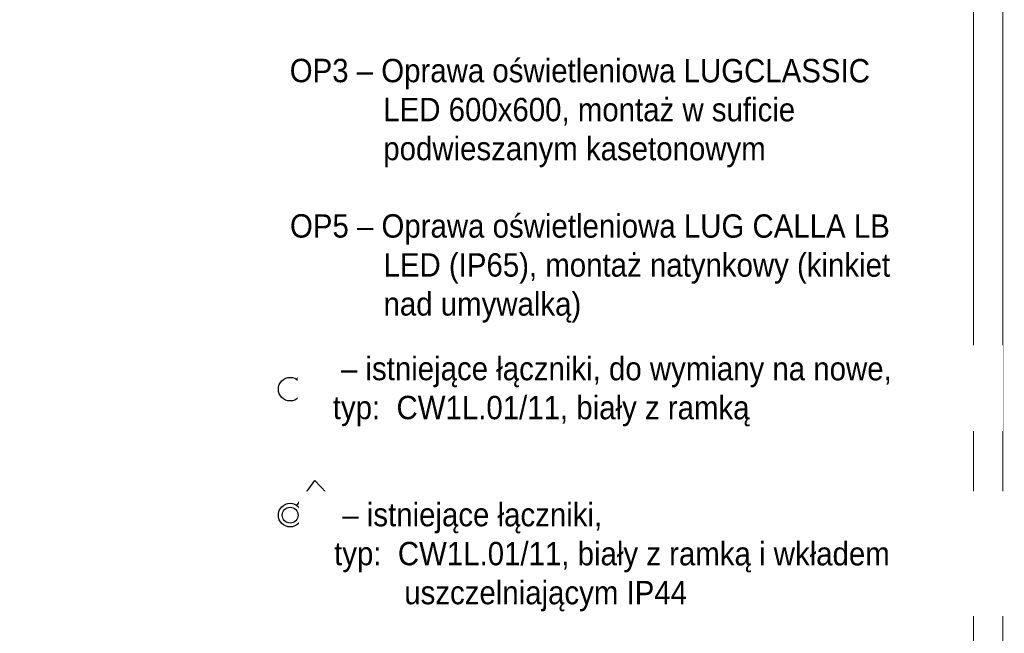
# Model space of a CAD drawing. Header units: centimetres. Extents: x 690840 to 714026, y 27673 to 40762.
# Tile 66 of 162: x 701064 to 701654, y 34009 to 34376. Entities that reach past the tile are written whole.
import ezdxf

# ---------------------------------------------------------------- set-up
doc = ezdxf.new("R2010")
doc.units = ezdxf.units.CM
doc.layers.add('Obrys powierzchni', color=50, linetype='Continuous', lineweight=9, plot=False)
doc.layers.add('Opis', color=102, linetype='Continuous', lineweight=9)
doc.layers.add('S3_oświetlenie', color=7, linetype='Continuous', lineweight=20, true_color=0x15ff00)
doc.layers.add('S3_łączniki', color=7, linetype='Continuous', lineweight=20, true_color=0xff7d05)
doc.styles.add('ARIELCE', font='arial.ttf', dxfattribs={"width": 0.9})

# ---------------------------------------------------------------- blocks, each defined once
blk = doc.blocks.new('l1b')
at = {"layer": 'S3_łączniki', "color": 1, "lineweight": -3, "ltscale": 1.6}
blk.add_lwpolyline([(698436.26, 40106.22), (698453.8, 40100.72), (698449.01, 40091.97)], dxfattribs=at)
blk.add_circle((698429.52, 40108.33), 7.06, dxfattribs=at)

msp = doc.modelspace()

# ---------------------------------------------------------------- linework, layer by layer
at = {"layer": 'Obrys powierzchni', "ltscale": 1.6}
for points in [[(699552.62, 34762.32), (701652.62, 34762.32), (701652.62, 33277.32), (699552.62, 33277.32)], [(699570.12, 34744.82), (701635.12, 34744.82), (701635.12, 33294.82), (699570.12, 33294.82)]]:
    msp.add_lwpolyline(points, close=True, dxfattribs=at)
at = {"layer": 'S3_oświetlenie', "color": 1, "lineweight": -3, "ltscale": 1.6}
msp.add_circle((701226.14, 34079.47), 4.75, dxfattribs=at)
at = {"layer": 'S3_łączniki', "color": 1, "lineweight": -3, "ltscale": 1.6}
msp.add_lwpolyline([(701230.21, 34085.24), (701240.81, 34100.26), (701247.68, 34093.02)], dxfattribs=at)
msp.add_circle((701226.14, 34079.47), 7.06, dxfattribs=at)

# ---------------------------------------------------------------- block references
at = {"layer": 'S3_łączniki', "color": 252, "lineweight": -3, "ltscale": 1.6, "true_color": 0x939598, "rotation": 72.19821342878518}
msp.add_blockref('l1b', (525886.72, -643095.86), dxfattribs=at)

# ---------------------------------------------------------------- next in the draw order: texts
at = {"layer": 'Opis', "color": 7, "char_height": 14, "attachment_point": 1, "rotation": 359.98101, "style": 'ARIELCE', "bg_fill": 2}
for s, insert, width in [('{\\fArial|b0|i0|c238|p34;OP3 – Oprawa oświetleniowa LUGCLASSIC ^ILED 600x600, montaż w suficie ^Ipodwieszanym kasetonowym}', (701225.88, 34352.68), 358.5127), ('\\pxi-3,l4,ql,t4;{\\fArial|b0|i0|c238|p34; – istniejące łączniki, do wymiany na nowe, ^Jtyp:  CW1L.01/11, biały z ramką}', (701237.65, 34174.26), 408.1161), ('\\pxi-3,l4,ql,t4;{\\fArial|b0|i0|c238|p34; – istniejące łączniki,  ^Jtyp:  CW1L.01/11, biały z ramką i wkładem uszczelniającym IP44}', (701238.45, 34086.8), 408.1161)]:
    msp.add_mtext(s, dxfattribs=dict(at, insert=insert, width=width))

# ---------------------------------------------------------------- next in the draw order: texts
at = {"layer": 'Opis', "color": 7, "insert": (701226.02, 34259.65), "char_height": 14, "width": 358.5127, "attachment_point": 1, "rotation": 359.98101, "style": 'ARIELCE', "bg_fill": 2}
msp.add_mtext('{\\fArial|b0|i0|c238|p34;OP5 – \\C0;Oprawa oświetleniowa LUG CALLA LB ^ILED (IP65), montaż natynkowy (kinkiet ^Inad umywalką)}', dxfattribs=at)

doc.saveas('drawing.dxf')
